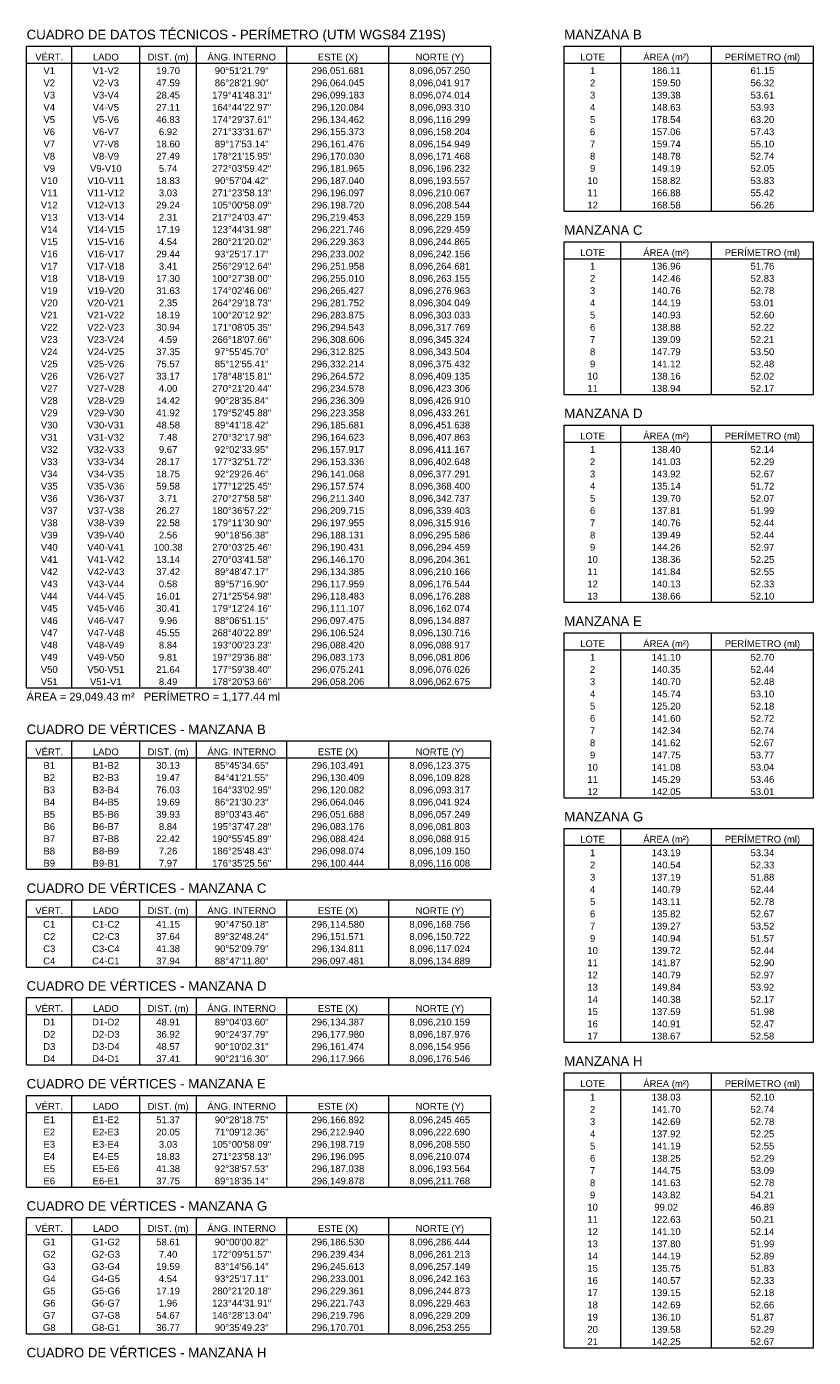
# Model space of a CAD drawing. Header units: metres. Extents: x 295850 to 310263, y 8095845 to 8104014.
# Tile 43 of 77: x 297100 to 297239, y 8096221 to 8096456. Entities that reach past the tile are written whole.
import ezdxf
from ezdxf.enums import TextEntityAlignment as Align

# ---------------------------------------------------------------- set-up
doc = ezdxf.new("R2010")
doc.units = ezdxf.units.M
doc.layers.add('CUADROS', color=7, linetype='Continuous', lineweight=13)
doc.styles.add('ARIAL', font='arial.ttf')

msp = doc.modelspace()

# ---------------------------------------------------------------- linework, layer by layer
at = {"layer": 'CUADROS'}
for p, q in [((297100.17, 8096452.48), (297182.17, 8096452.48)), ((297100.17, 8096339.08), (297100.17, 8096452.48)), ((297108.17, 8096339.08), (297108.17, 8096452.48)), ((297120.17, 8096339.08), (297120.17, 8096452.48)), ((297130.17, 8096339.08), (297130.17, 8096452.48)), ((297146.17, 8096339.08), (297146.17, 8096452.48)), ((297164.17, 8096339.08), (297164.17, 8096452.48)), ((297182.17, 8096339.08), (297182.17, 8096452.48)), ((297195.17, 8096452.48), (297239.17, 8096452.48)), ((297195.17, 8096423.32), (297195.17, 8096452.48)), ((297205.17, 8096423.32), (297205.17, 8096452.48)), ((297221.17, 8096423.32), (297221.17, 8096452.48)), ((297239.17, 8096423.32), (297239.17, 8096452.48)), ((297100.17, 8096449.48), (297182.17, 8096449.48)), ((297195.17, 8096449.48), (297239.17, 8096449.48)), ((297195.17, 8096423.32), (297239.17, 8096423.32)), ((297195.17, 8096417.92), (297239.17, 8096417.92)), ((297195.17, 8096390.92), (297195.17, 8096417.92)), ((297205.17, 8096390.92), (297205.17, 8096417.92)), ((297221.17, 8096390.92), (297221.17, 8096417.92)), ((297239.17, 8096390.92), (297239.17, 8096417.92)), ((297195.17, 8096414.92), (297239.17, 8096414.92)), ((297195.17, 8096390.92), (297239.17, 8096390.92)), ((297195.17, 8096385.52), (297239.17, 8096385.52)), ((297195.17, 8096354.2), (297195.17, 8096385.52)), ((297205.17, 8096354.2), (297205.17, 8096385.52)), ((297221.17, 8096354.2), (297221.17, 8096385.52)), ((297239.17, 8096354.2), (297239.17, 8096385.52)), ((297195.17, 8096382.52), (297239.17, 8096382.52)), ((297195.17, 8096354.2), (297239.17, 8096354.2)), ((297195.17, 8096348.8), (297239.17, 8096348.8)), ((297195.17, 8096319.64), (297195.17, 8096348.8)), ((297205.17, 8096319.64), (297205.17, 8096348.8)), ((297221.17, 8096319.64), (297221.17, 8096348.8)), ((297239.17, 8096319.64), (297239.17, 8096348.8)), ((297195.17, 8096345.8), (297239.17, 8096345.8)), ((297100.17, 8096339.08), (297182.17, 8096339.08)), ((297100.17, 8096329.68), (297182.17, 8096329.68)), ((297100.17, 8096307), (297100.17, 8096329.68)), ((297108.17, 8096307), (297108.17, 8096329.68)), ((297120.17, 8096307), (297120.17, 8096329.68)), ((297130.17, 8096307), (297130.17, 8096329.68)), ((297146.17, 8096307), (297146.17, 8096329.68)), ((297164.17, 8096307), (297164.17, 8096329.68)), ((297182.17, 8096307), (297182.17, 8096329.68)), ((297100.17, 8096326.68), (297182.17, 8096326.68)), ((297195.17, 8096319.64), (297239.17, 8096319.64)), ((297195.17, 8096314.24), (297239.17, 8096314.24)), ((297195.17, 8096276.44), (297195.17, 8096314.24)), ((297205.17, 8096276.44), (297205.17, 8096314.24)), ((297221.17, 8096276.44), (297221.17, 8096314.24)), ((297239.17, 8096276.44), (297239.17, 8096314.24)), ((297195.17, 8096311.24), (297239.17, 8096311.24)), ((297100.17, 8096307), (297182.17, 8096307)), ((297100.17, 8096301.6), (297182.17, 8096301.6)), ((297100.17, 8096289.72), (297100.17, 8096301.6)), ((297108.17, 8096289.72), (297108.17, 8096301.6)), ((297120.17, 8096289.72), (297120.17, 8096301.6)), ((297130.17, 8096289.72), (297130.17, 8096301.6)), ((297146.17, 8096289.72), (297146.17, 8096301.6)), ((297164.17, 8096289.72), (297164.17, 8096301.6)), ((297182.17, 8096289.72), (297182.17, 8096301.6)), ((297100.17, 8096298.6), (297182.17, 8096298.6)), ((297100.17, 8096289.72), (297182.17, 8096289.72)), ((297100.17, 8096284.32), (297182.17, 8096284.32)), ((297100.17, 8096272.44), (297100.17, 8096284.32)), ((297108.17, 8096272.44), (297108.17, 8096284.32)), ((297120.17, 8096272.44), (297120.17, 8096284.32)), ((297130.17, 8096272.44), (297130.17, 8096284.32)), ((297146.17, 8096272.44), (297146.17, 8096284.32)), ((297164.17, 8096272.44), (297164.17, 8096284.32)), ((297182.17, 8096272.44), (297182.17, 8096284.32)), ((297100.17, 8096281.32), (297182.17, 8096281.32)), ((297195.17, 8096276.44), (297239.17, 8096276.44)), ((297100.17, 8096272.44), (297182.17, 8096272.44)), ((297195.17, 8096271.04), (297239.17, 8096271.04)), ((297195.17, 8096222.44), (297195.17, 8096271.04)), ((297205.17, 8096222.44), (297205.17, 8096271.04)), ((297221.17, 8096222.44), (297221.17, 8096271.04)), ((297239.17, 8096222.44), (297239.17, 8096271.04)), ((297100.17, 8096267.04), (297182.17, 8096267.04)), ((297100.17, 8096250.84), (297100.17, 8096267.04)), ((297108.17, 8096250.84), (297108.17, 8096267.04)), ((297120.17, 8096250.84), (297120.17, 8096267.04)), ((297130.17, 8096250.84), (297130.17, 8096267.04)), ((297146.17, 8096250.84), (297146.17, 8096267.04)), ((297164.17, 8096250.84), (297164.17, 8096267.04)), ((297182.17, 8096250.84), (297182.17, 8096267.04)), ((297195.17, 8096268.04), (297239.17, 8096268.04)), ((297100.17, 8096264.04), (297182.17, 8096264.04)), ((297100.17, 8096250.84), (297182.17, 8096250.84)), ((297100.17, 8096245.44), (297182.17, 8096245.44)), ((297100.17, 8096224.92), (297100.17, 8096245.44)), ((297108.17, 8096224.92), (297108.17, 8096245.44)), ((297120.17, 8096224.92), (297120.17, 8096245.44)), ((297130.17, 8096224.92), (297130.17, 8096245.44)), ((297146.17, 8096224.92), (297146.17, 8096245.44)), ((297164.17, 8096224.92), (297164.17, 8096245.44)), ((297182.17, 8096224.92), (297182.17, 8096245.44)), ((297100.17, 8096242.44), (297182.17, 8096242.44)), ((297100.17, 8096224.92), (297182.17, 8096224.92)), ((297195.17, 8096222.44), (297239.17, 8096222.44))]:
    msp.add_line(p, q, dxfattribs=at)

# ---------------------------------------------------------------- texts
at = {"layer": 'CUADROS', "style": 'ARIAL'}
for s, height, p in [('CUADRO DE DATOS TÉCNICOS - PERÍMETRO (UTM WGS84 Z19S)', 1.68, (297100.17, 8096453.2)), ('MANZANA B', 1.68, (297195.17, 8096453.2)), ('MANZANA C', 1.68, (297195.17, 8096418.64)), ('MANZANA D', 1.68, (297195.17, 8096386.24)), ('MANZANA E', 1.68, (297195.17, 8096349.52)), ('ÁREA = 29,049.43 m²   PERÍMETRO = 1,177.44 ml', 1.4, (297100.17, 8096336.4)), ('CUADRO DE VÉRTICES - MANZANA B', 1.68, (297100.17, 8096330.4)), ('MANZANA G', 1.68, (297195.17, 8096314.96)), ('CUADRO DE VÉRTICES - MANZANA C', 1.68, (297100.17, 8096302.32)), ('CUADRO DE VÉRTICES - MANZANA D', 1.68, (297100.17, 8096285.04)), ('MANZANA H', 1.68, (297195.17, 8096271.76)), ('CUADRO DE VÉRTICES - MANZANA E', 1.68, (297100.17, 8096267.76)), ('CUADRO DE VÉRTICES - MANZANA G', 1.68, (297100.17, 8096246.16)), ('CUADRO DE VÉRTICES - MANZANA H', 1.68, (297100.17, 8096220.24))]:
    msp.add_text(s, height=height, dxfattribs=at).set_placement(p, align=Align.BOTTOM_LEFT)
for s, p in [('VÉRT.', (297104.17, 8096450.56)), ('LADO', (297114.17, 8096450.56)), ('DIST. (m)', (297125.17, 8096450.56)), ('ÁNG. INTERNO', (297138.17, 8096450.56)), ('ESTE (X)', (297155.17, 8096450.56)), ('NORTE (Y)', (297173.17, 8096450.56)), ('LOTE', (297200.17, 8096450.56)), ('ÁREA (m²)', (297213.17, 8096450.56)), ('PERÍMETRO (ml)', (297230.17, 8096450.56)), ('V1', (297104.17, 8096448.16)), ('V1-V2', (297114.17, 8096448.16)), ('19.70', (297125.17, 8096448.16)), ('90°51\'21.79"', (297138.17, 8096448.16)), ('296,051.681', (297155.17, 8096448.16)), ('8,096,057.250', (297173.17, 8096448.16)), ('1', (297200.17, 8096448.16)), ('186.11', (297213.17, 8096448.16)), ('61.15', (297230.17, 8096448.16)), ('V2', (297104.17, 8096446)), ('V2-V3', (297114.17, 8096446)), ('47.59', (297125.17, 8096446)), ('86°28\'21.90"', (297138.17, 8096446)), ('296,064.045', (297155.17, 8096446)), ('8,096,041.917', (297173.17, 8096446)), ('2', (297200.17, 8096446)), ('159.50', (297213.17, 8096446)), ('56.32', (297230.17, 8096446)), ('V3', (297104.17, 8096443.84)), ('V3-V4', (297114.17, 8096443.84)), ('28.45', (297125.17, 8096443.84)), ('179°41\'48.31"', (297138.17, 8096443.84)), ('296,099.183', (297155.17, 8096443.84)), ('8,096,074.014', (297173.17, 8096443.84)), ('3', (297200.17, 8096443.84)), ('139.38', (297213.17, 8096443.84)), ('53.61', (297230.17, 8096443.84)), ('V4', (297104.17, 8096441.68)), ('V4-V5', (297114.17, 8096441.68)), ('27.11', (297125.17, 8096441.68)), ('164°44\'22.97"', (297138.17, 8096441.68)), ('296,120.084', (297155.17, 8096441.68)), ('8,096,093.310', (297173.17, 8096441.68)), ('4', (297200.17, 8096441.68)), ('148.63', (297213.17, 8096441.68)), ('53.93', (297230.17, 8096441.68)), ('V5', (297104.17, 8096439.52)), ('V6', (297104.17, 8096437.36)), ('V5-V6', (297114.17, 8096439.52)), ('V6-V7', (297114.17, 8096437.36)), ('46.83', (297125.17, 8096439.52)), ('6.92', (297125.17, 8096437.36)), ('271°33\'31.67"', (297138.17, 8096437.36)), ('174°29\'37.61"', (297138.17, 8096439.52)), ('296,134.462', (297155.17, 8096439.52)), ('296,155.373', (297155.17, 8096437.36)), ('8,096,116.299', (297173.17, 8096439.52)), ('8,096,158.204', (297173.17, 8096437.36)), ('5', (297200.17, 8096439.52)), ('6', (297200.17, 8096437.36)), ('178.54', (297213.17, 8096439.52)), ('157.06', (297213.17, 8096437.36)), ('57.43', (297230.17, 8096437.36)), ('63.20', (297230.17, 8096439.52)), ('V7', (297104.17, 8096435.2)), ('V7-V8', (297114.17, 8096435.2)), ('18.60', (297125.17, 8096435.2)), ('89°17\'53.14"', (297138.17, 8096435.2)), ('296,161.476', (297155.17, 8096435.2)), ('8,096,154.949', (297173.17, 8096435.2)), ('7', (297200.17, 8096435.2)), ('159.74', (297213.17, 8096435.2)), ('55.10', (297230.17, 8096435.2)), ('V8', (297104.17, 8096433.04)), ('V8-V9', (297114.17, 8096433.04)), ('27.49', (297125.17, 8096433.04)), ('178°21\'15.95"', (297138.17, 8096433.04)), ('296,170.030', (297155.17, 8096433.04)), ('8,096,171.468', (297173.17, 8096433.04)), ('8', (297200.17, 8096433.04)), ('148.78', (297213.17, 8096433.04)), ('52.74', (297230.17, 8096433.04)), ('V9', (297104.17, 8096430.88)), ('V9-V10', (297114.17, 8096430.88)), ('5.74', (297125.17, 8096430.88)), ('272°03\'59.42"', (297138.17, 8096430.88)), ('296,181.965', (297155.17, 8096430.88)), ('8,096,196.232', (297173.17, 8096430.88)), ('9', (297200.17, 8096430.88)), ('149.19', (297213.17, 8096430.88)), ('52.05', (297230.17, 8096430.88)), ('V10', (297104.17, 8096428.72)), ('V10-V11', (297114.17, 8096428.72)), ('18.83', (297125.17, 8096428.72)), ('90°57\'04.42"', (297138.17, 8096428.72)), ('296,187.040', (297155.17, 8096428.72)), ('8,096,193.557', (297173.17, 8096428.72)), ('10', (297200.17, 8096428.72)), ('158.82', (297213.17, 8096428.72)), ('53.83', (297230.17, 8096428.72)), ('V11', (297104.17, 8096426.56)), ('V11-V12', (297114.17, 8096426.56)), ('3.03', (297125.17, 8096426.56)), ('271°23\'58.13"', (297138.17, 8096426.56)), ('296,196.097', (297155.17, 8096426.56)), ('8,096,210.067', (297173.17, 8096426.56)), ('11', (297200.17, 8096426.56)), ('166.88', (297213.17, 8096426.56)), ('55.42', (297230.17, 8096426.56)), ('V12', (297104.17, 8096424.4)), ('V12-V13', (297114.17, 8096424.4)), ('29.24', (297125.17, 8096424.4)), ('105°00\'58.09"', (297138.17, 8096424.4)), ('296,198.720', (297155.17, 8096424.4)), ('8,096,208.544', (297173.17, 8096424.4)), ('12', (297200.17, 8096424.4)), ('168.58', (297213.17, 8096424.4)), ('56.26', (297230.17, 8096424.4)), ('V13', (297104.17, 8096422.24)), ('V13-V14', (297114.17, 8096422.24)), ('2.31', (297125.17, 8096422.24)), ('217°24\'03.47"', (297138.17, 8096422.24)), ('296,219.453', (297155.17, 8096422.24)), ('8,096,229.159', (297173.17, 8096422.24)), ('V14', (297104.17, 8096420.08)), ('V14-V15', (297114.17, 8096420.08)), ('17.19', (297125.17, 8096420.08)), ('123°44\'31.98"', (297138.17, 8096420.08)), ('296,221.746', (297155.17, 8096420.08)), ('8,096,229.459', (297173.17, 8096420.08)), ('V15', (297104.17, 8096417.92)), ('V15-V16', (297114.17, 8096417.92)), ('4.54', (297125.17, 8096417.92)), ('280°21\'20.02"', (297138.17, 8096417.92)), ('296,229.363', (297155.17, 8096417.92)), ('8,096,244.865', (297173.17, 8096417.92)), ('ÁREA (m²)', (297213.17, 8096416)), ('PERÍMETRO (ml)', (297230.17, 8096416)), ('V16', (297104.17, 8096415.76)), ('V16-V17', (297114.17, 8096415.76)), ('29.44', (297125.17, 8096415.76)), ('93°25\'17.17"', (297138.17, 8096415.76)), ('296,233.002', (297155.17, 8096415.76)), ('8,096,242.156', (297173.17, 8096415.76)), ('LOTE', (297200.17, 8096416)), ('V17', (297104.17, 8096413.6)), ('V17-V18', (297114.17, 8096413.6)), ('3.41', (297125.17, 8096413.6)), ('256°29\'12.64"', (297138.17, 8096413.6)), ('100°27\'38.00"', (297138.17, 8096411.44)), ('296,251.958', (297155.17, 8096413.6)), ('8,096,264.681', (297173.17, 8096413.6)), ('1', (297200.17, 8096413.6)), ('136.96', (297213.17, 8096413.6)), ('51.76', (297230.17, 8096413.6)), ('V18', (297104.17, 8096411.44)), ('V19', (297104.17, 8096409.28)), ('V18-V19', (297114.17, 8096411.44)), ('V19-V20', (297114.17, 8096409.28)), ('31.63', (297125.17, 8096409.28)), ('17.30', (297125.17, 8096411.44)), ('174°02\'46.06"', (297138.17, 8096409.28)), ('296,255.010', (297155.17, 8096411.44)), ('296,265.427', (297155.17, 8096409.28)), ('8,096,263.155', (297173.17, 8096411.44)), ('8,096,276.963', (297173.17, 8096409.28)), ('3', (297200.17, 8096409.28)), ('2', (297200.17, 8096411.44)), ('142.46', (297213.17, 8096411.44)), ('140.76', (297213.17, 8096409.28)), ('52.83', (297230.17, 8096411.44)), ('52.78', (297230.17, 8096409.28)), ('V20', (297104.17, 8096407.12)), ('V20-V21', (297114.17, 8096407.12)), ('2.35', (297125.17, 8096407.12)), ('264°29\'18.73"', (297138.17, 8096407.12)), ('296,281.752', (297155.17, 8096407.12)), ('8,096,304.049', (297173.17, 8096407.12)), ('4', (297200.17, 8096407.12)), ('144.19', (297213.17, 8096407.12)), ('53.01', (297230.17, 8096407.12)), ('V21', (297104.17, 8096404.96)), ('V21-V22', (297114.17, 8096404.96)), ('18.19', (297125.17, 8096404.96)), ('100°20\'12.92"', (297138.17, 8096404.96)), ('296,283.875', (297155.17, 8096404.96)), ('8,096,303.033', (297173.17, 8096404.96)), ('5', (297200.17, 8096404.96)), ('140.93', (297213.17, 8096404.96)), ('52.60', (297230.17, 8096404.96)), ('V22', (297104.17, 8096402.8)), ('V22-V23', (297114.17, 8096402.8)), ('30.94', (297125.17, 8096402.8)), ('171°08\'05.35"', (297138.17, 8096402.8)), ('296,294.543', (297155.17, 8096402.8)), ('8,096,317.769', (297173.17, 8096402.8)), ('6', (297200.17, 8096402.8)), ('138.88', (297213.17, 8096402.8)), ('52.22', (297230.17, 8096402.8)), ('V23', (297104.17, 8096400.64)), ('V23-V24', (297114.17, 8096400.64)), ('4.59', (297125.17, 8096400.64)), ('266°18\'07.66"', (297138.17, 8096400.64)), ('296,308.606', (297155.17, 8096400.64)), ('8,096,345.324', (297173.17, 8096400.64)), ('7', (297200.17, 8096400.64)), ('139.09', (297213.17, 8096400.64)), ('52.21', (297230.17, 8096400.64)), ('V24', (297104.17, 8096398.48)), ('V24-V25', (297114.17, 8096398.48)), ('37.35', (297125.17, 8096398.48)), ('97°55\'45.70"', (297138.17, 8096398.48)), ('296,312.825', (297155.17, 8096398.48)), ('8,096,343.504', (297173.17, 8096398.48)), ('8', (297200.17, 8096398.48)), ('147.79', (297213.17, 8096398.48)), ('53.50', (297230.17, 8096398.48)), ('V25', (297104.17, 8096396.32)), ('V25-V26', (297114.17, 8096396.32)), ('75.57', (297125.17, 8096396.32)), ('85°12\'55.41"', (297138.17, 8096396.32)), ('296,332.214', (297155.17, 8096396.32)), ('8,096,375.432', (297173.17, 8096396.32)), ('9', (297200.17, 8096396.32)), ('141.12', (297213.17, 8096396.32)), ('52.48', (297230.17, 8096396.32)), ('V26', (297104.17, 8096394.16)), ('V26-V27', (297114.17, 8096394.16)), ('33.17', (297125.17, 8096394.16)), ('178°48\'15.81"', (297138.17, 8096394.16)), ('296,264.572', (297155.17, 8096394.16)), ('8,096,409.135', (297173.17, 8096394.16)), ('10', (297200.17, 8096394.16)), ('138.16', (297213.17, 8096394.16)), ('52.02', (297230.17, 8096394.16)), ('V27', (297104.17, 8096392)), ('V27-V28', (297114.17, 8096392)), ('4.00', (297125.17, 8096392)), ('270°21\'20.44"', (297138.17, 8096392)), ('296,234.578', (297155.17, 8096392)), ('8,096,423.306', (297173.17, 8096392)), ('11', (297200.17, 8096392)), ('138.94', (297213.17, 8096392)), ('52.17', (297230.17, 8096392)), ('V28', (297104.17, 8096389.84)), ('V28-V29', (297114.17, 8096389.84)), ('14.42', (297125.17, 8096389.84)), ('90°28\'35.84"', (297138.17, 8096389.84)), ('296,236.309', (297155.17, 8096389.84)), ('8,096,426.910', (297173.17, 8096389.84)), ('V29', (297104.17, 8096387.68)), ('V29-V30', (297114.17, 8096387.68)), ('41.92', (297125.17, 8096387.68)), ('179°52\'45.88"', (297138.17, 8096387.68)), ('296,223.358', (297155.17, 8096387.68)), ('8,096,433.261', (297173.17, 8096387.68)), ('V30', (297104.17, 8096385.52)), ('V31', (297104.17, 8096383.36)), ('V30-V31', (297114.17, 8096385.52)), ('V31-V32', (297114.17, 8096383.36)), ('48.58', (297125.17, 8096385.52)), ('7.48', (297125.17, 8096383.36)), ('270°32\'17.98"', (297138.17, 8096383.36)), ('89°41\'18.42"', (297138.17, 8096385.52)), ('296,185.681', (297155.17, 8096385.52)), ('296,164.623', (297155.17, 8096383.36)), ('8,096,451.638', (297173.17, 8096385.52)), ('8,096,407.863', (297173.17, 8096383.36)), ('LOTE', (297200.17, 8096383.6)), ('ÁREA (m²)', (297213.17, 8096383.6)), ('PERÍMETRO (ml)', (297230.17, 8096383.6)), ('V32', (297104.17, 8096381.2)), ('V32-V33', (297114.17, 8096381.2)), ('9.67', (297125.17, 8096381.2)), ('92°02\'33.95"', (297138.17, 8096381.2)), ('296,157.917', (297155.17, 8096381.2)), ('8,096,411.167', (297173.17, 8096381.2)), ('1', (297200.17, 8096381.2)), ('138.40', (297213.17, 8096381.2)), ('52.14', (297230.17, 8096381.2)), ('V33', (297104.17, 8096379.04)), ('V33-V34', (297114.17, 8096379.04)), ('28.17', (297125.17, 8096379.04)), ('177°32\'51.72"', (297138.17, 8096379.04)), ('296,153.336', (297155.17, 8096379.04)), ('8,096,402.648', (297173.17, 8096379.04)), ('2', (297200.17, 8096379.04)), ('141.03', (297213.17, 8096379.04)), ('52.29', (297230.17, 8096379.04)), ('V34', (297104.17, 8096376.88)), ('V34-V35', (297114.17, 8096376.88)), ('18.75', (297125.17, 8096376.88)), ('92°29\'26.46"', (297138.17, 8096376.88)), ('296,141.068', (297155.17, 8096376.88)), ('8,096,377.291', (297173.17, 8096376.88)), ('3', (297200.17, 8096376.88)), ('143.92', (297213.17, 8096376.88)), ('52.67', (297230.17, 8096376.88)), ('V35', (297104.17, 8096374.72)), ('V35-V36', (297114.17, 8096374.72)), ('59.58', (297125.17, 8096374.72)), ('177°12\'25.45"', (297138.17, 8096374.72)), ('296,157.574', (297155.17, 8096374.72)), ('8,096,368.400', (297173.17, 8096374.72)), ('4', (297200.17, 8096374.72)), ('135.14', (297213.17, 8096374.72)), ('51.72', (297230.17, 8096374.72)), ('V36', (297104.17, 8096372.56)), ('V36-V37', (297114.17, 8096372.56)), ('3.71', (297125.17, 8096372.56)), ('270°27\'58.58"', (297138.17, 8096372.56)), ('296,211.340', (297155.17, 8096372.56)), ('8,096,342.737', (297173.17, 8096372.56)), ('5', (297200.17, 8096372.56)), ('139.70', (297213.17, 8096372.56)), ('52.07', (297230.17, 8096372.56)), ('V37', (297104.17, 8096370.4)), ('V37-V38', (297114.17, 8096370.4)), ('26.27', (297125.17, 8096370.4)), ('180°36\'57.22"', (297138.17, 8096370.4)), ('296,209.715', (297155.17, 8096370.4)), ('8,096,339.403', (297173.17, 8096370.4)), ('6', (297200.17, 8096370.4)), ('137.81', (297213.17, 8096370.4)), ('51.99', (297230.17, 8096370.4)), ('V38', (297104.17, 8096368.24)), ('V38-V39', (297114.17, 8096368.24)), ('22.58', (297125.17, 8096368.24)), ('179°11\'30.90"', (297138.17, 8096368.24)), ('296,197.955', (297155.17, 8096368.24)), ('8,096,315.916', (297173.17, 8096368.24)), ('7', (297200.17, 8096368.24)), ('140.76', (297213.17, 8096368.24)), ('52.44', (297230.17, 8096368.24)), ('V39', (297104.17, 8096366.08)), ('V39-V40', (297114.17, 8096366.08)), ('2.56', (297125.17, 8096366.08)), ('90°18\'56.38"', (297138.17, 8096366.08)), ('296,188.131', (297155.17, 8096366.08)), ('8,096,295.586', (297173.17, 8096366.08)), ('8', (297200.17, 8096366.08)), ('139.49', (297213.17, 8096366.08)), ('52.44', (297230.17, 8096366.08)), ('V40', (297104.17, 8096363.92)), ('V40-V41', (297114.17, 8096363.92)), ('100.38', (297125.17, 8096363.92)), ('270°03\'25.46"', (297138.17, 8096363.92)), ('296,190.431', (297155.17, 8096363.92)), ('8,096,294.459', (297173.17, 8096363.92)), ('9', (297200.17, 8096363.92)), ('144.26', (297213.17, 8096363.92)), ('52.97', (297230.17, 8096363.92)), ('V41', (297104.17, 8096361.76)), ('V41-V42', (297114.17, 8096361.76)), ('13.14', (297125.17, 8096361.76)), ('270°03\'41.58"', (297138.17, 8096361.76)), ('296,146.170', (297155.17, 8096361.76)), ('8,096,204.361', (297173.17, 8096361.76)), ('10', (297200.17, 8096361.76)), ('138.36', (297213.17, 8096361.76)), ('52.25', (297230.17, 8096361.76)), ('V42', (297104.17, 8096359.6)), ('V43', (297104.17, 8096357.44)), ('V42-V43', (297114.17, 8096359.6)), ('V43-V44', (297114.17, 8096357.44)), ('37.42', (297125.17, 8096359.6)), ('0.58', (297125.17, 8096357.44)), ('89°48\'47.17"', (297138.17, 8096359.6)), ('89°57\'16.90"', (297138.17, 8096357.44)), ('296,134.385', (297155.17, 8096359.6)), ('296,117.959', (297155.17, 8096357.44)), ('8,096,210.166', (297173.17, 8096359.6)), ('8,096,176.544', (297173.17, 8096357.44)), ('11', (297200.17, 8096359.6)), ('12', (297200.17, 8096357.44)), ('141.84', (297213.17, 8096359.6)), ('140.13', (297213.17, 8096357.44)), ('52.55', (297230.17, 8096359.6)), ('52.33', (297230.17, 8096357.44)), ('V44', (297104.17, 8096355.28)), ('V44-V45', (297114.17, 8096355.28)), ('16.01', (297125.17, 8096355.28)), ('271°25\'54.98"', (297138.17, 8096355.28)), ('296,118.483', (297155.17, 8096355.28)), ('8,096,176.288', (297173.17, 8096355.28)), ('13', (297200.17, 8096355.28)), ('138.66', (297213.17, 8096355.28)), ('52.10', (297230.17, 8096355.28)), ('V45', (297104.17, 8096353.12)), ('V45-V46', (297114.17, 8096353.12)), ('30.41', (297125.17, 8096353.12)), ('179°12\'24.16"', (297138.17, 8096353.12)), ('296,111.107', (297155.17, 8096353.12)), ('8,096,162.074', (297173.17, 8096353.12)), ('V46', (297104.17, 8096350.96)), ('V46-V47', (297114.17, 8096350.96)), ('9.96', (297125.17, 8096350.96)), ('88°06\'51.15"', (297138.17, 8096350.96)), ('296,097.475', (297155.17, 8096350.96)), ('8,096,134.887', (297173.17, 8096350.96)), ('V47', (297104.17, 8096348.8)), ('V47-V48', (297114.17, 8096348.8)), ('45.55', (297125.17, 8096348.8)), ('268°40\'22.89"', (297138.17, 8096348.8)), ('296,106.524', (297155.17, 8096348.8)), ('8,096,130.716', (297173.17, 8096348.8)), ('V48', (297104.17, 8096346.64)), ('V48-V49', (297114.17, 8096346.64)), ('8.84', (297125.17, 8096346.64)), ('193°00\'23.23"', (297138.17, 8096346.64)), ('296,088.420', (297155.17, 8096346.64)), ('8,096,088.917', (297173.17, 8096346.64)), ('LOTE', (297200.17, 8096346.88)), ('ÁREA (m²)', (297213.17, 8096346.88)), ('PERÍMETRO (ml)', (297230.17, 8096346.88)), ('V49', (297104.17, 8096344.48)), ('V49-V50', (297114.17, 8096344.48)), ('9.81', (297125.17, 8096344.48)), ('197°29\'36.88"', (297138.17, 8096344.48)), ('296,083.173', (297155.17, 8096344.48)), ('8,096,081.806', (297173.17, 8096344.48)), ('1', (297200.17, 8096344.48)), ('141.10', (297213.17, 8096344.48)), ('52.70', (297230.17, 8096344.48)), ('V50', (297104.17, 8096342.32)), ('V50-V51', (297114.17, 8096342.32)), ('21.64', (297125.17, 8096342.32)), ('177°59\'38.40"', (297138.17, 8096342.32)), ('296,075.241', (297155.17, 8096342.32)), ('8,096,076.026', (297173.17, 8096342.32)), ('2', (297200.17, 8096342.32)), ('140.35', (297213.17, 8096342.32)), ('52.44', (297230.17, 8096342.32)), ('V51', (297104.17, 8096340.16)), ('V51-V1', (297114.17, 8096340.16)), ('8.49', (297125.17, 8096340.16)), ('178°20\'53.66"', (297138.17, 8096340.16)), ('296,058.206', (297155.17, 8096340.16)), ('8,096,062.675', (297173.17, 8096340.16)), ('3', (297200.17, 8096340.16)), ('140.70', (297213.17, 8096340.16)), ('52.48', (297230.17, 8096340.16)), ('4', (297200.17, 8096338)), ('145.74', (297213.17, 8096338)), ('53.10', (297230.17, 8096338)), ('5', (297200.17, 8096335.84)), ('125.20', (297213.17, 8096335.84)), ('52.18', (297230.17, 8096335.84)), ('7', (297200.17, 8096331.52)), ('6', (297200.17, 8096333.68)), ('141.60', (297213.17, 8096333.68)), ('142.34', (297213.17, 8096331.52)), ('52.72', (297230.17, 8096333.68)), ('52.74', (297230.17, 8096331.52)), ('8', (297200.17, 8096329.36)), ('141.62', (297213.17, 8096329.36)), ('52.67', (297230.17, 8096329.36)), ('VÉRT.', (297104.17, 8096327.76)), ('LADO', (297114.17, 8096327.76)), ('DIST. (m)', (297125.17, 8096327.76)), ('ÁNG. INTERNO', (297138.17, 8096327.76)), ('ESTE (X)', (297155.17, 8096327.76)), ('NORTE (Y)', (297173.17, 8096327.76)), ('9', (297200.17, 8096327.2)), ('147.75', (297213.17, 8096327.2)), ('53.77', (297230.17, 8096327.2)), ('B1', (297104.17, 8096325.36)), ('B1-B2', (297114.17, 8096325.36)), ('30.13', (297125.17, 8096325.36)), ('85°45\'34.65"', (297138.17, 8096325.36)), ('296,103.491', (297155.17, 8096325.36)), ('8,096,123.375', (297173.17, 8096325.36)), ('10', (297200.17, 8096325.04)), ('141.08', (297213.17, 8096325.04)), ('53.04', (297230.17, 8096325.04)), ('B2', (297104.17, 8096323.2)), ('B2-B3', (297114.17, 8096323.2)), ('19.47', (297125.17, 8096323.2)), ('84°41\'21.55"', (297138.17, 8096323.2)), ('296,130.409', (297155.17, 8096323.2)), ('8,096,109.828', (297173.17, 8096323.2)), ('11', (297200.17, 8096322.88)), ('145.29', (297213.17, 8096322.88)), ('53.46', (297230.17, 8096322.88)), ('B3', (297104.17, 8096321.04)), ('B3-B4', (297114.17, 8096321.04)), ('76.03', (297125.17, 8096321.04)), ('164°33\'02.95"', (297138.17, 8096321.04)), ('296,120.082', (297155.17, 8096321.04)), ('8,096,093.317', (297173.17, 8096321.04)), ('12', (297200.17, 8096320.72)), ('142.05', (297213.17, 8096320.72)), ('53.01', (297230.17, 8096320.72)), ('B4', (297104.17, 8096318.88)), ('B4-B5', (297114.17, 8096318.88)), ('19.69', (297125.17, 8096318.88)), ('86°21\'30.23"', (297138.17, 8096318.88)), ('296,064.046', (297155.17, 8096318.88)), ('8,096,041.924', (297173.17, 8096318.88)), ('B5', (297104.17, 8096316.72)), ('B5-B6', (297114.17, 8096316.72)), ('39.93', (297125.17, 8096316.72)), ('89°03\'43.46"', (297138.17, 8096316.72)), ('296,051.688', (297155.17, 8096316.72)), ('8,096,057.249', (297173.17, 8096316.72)), ('B6', (297104.17, 8096314.56)), ('B6-B7', (297114.17, 8096314.56)), ('8.84', (297125.17, 8096314.56)), ('195°37\'47.28"', (297138.17, 8096314.56)), ('296,083.176', (297155.17, 8096314.56)), ('8,096,081.803', (297173.17, 8096314.56)), ('ÁREA (m²)', (297213.17, 8096312.32)), ('PERÍMETRO (ml)', (297230.17, 8096312.32)), ('B7', (297104.17, 8096312.4)), ('B7-B8', (297114.17, 8096312.4)), ('22.42', (297125.17, 8096312.4)), ('190°55\'45.89"', (297138.17, 8096312.4)), ('296,088.424', (297155.17, 8096312.4)), ('8,096,088.915', (297173.17, 8096312.4)), ('LOTE', (297200.17, 8096312.32)), ('B8', (297104.17, 8096310.24)), ('B9', (297104.17, 8096308.08)), ('B8-B9', (297114.17, 8096310.24)), ('B9-B1', (297114.17, 8096308.08)), ('7.26', (297125.17, 8096310.24)), ('7.97', (297125.17, 8096308.08)), ('186°25\'48.43"', (297138.17, 8096310.24)), ('176°35\'25.56"', (297138.17, 8096308.08)), ('296,098.074', (297155.17, 8096310.24)), ('296,100.444', (297155.17, 8096308.08)), ('8,096,109.150', (297173.17, 8096310.24)), ('8,096,116.008', (297173.17, 8096308.08)), ('1', (297200.17, 8096309.92)), ('143.19', (297213.17, 8096309.92)), ('53.34', (297230.17, 8096309.92)), ('2', (297200.17, 8096307.76)), ('140.54', (297213.17, 8096307.76)), ('52.33', (297230.17, 8096307.76)), ('4', (297200.17, 8096303.44)), ('3', (297200.17, 8096305.6)), ('137.19', (297213.17, 8096305.6)), ('140.79', (297213.17, 8096303.44)), ('51.88', (297230.17, 8096305.6)), ('52.44', (297230.17, 8096303.44)), ('5', (297200.17, 8096301.28)), ('143.11', (297213.17, 8096301.28)), ('52.78', (297230.17, 8096301.28)), ('VÉRT.', (297104.17, 8096299.68)), ('LADO', (297114.17, 8096299.68)), ('DIST. (m)', (297125.17, 8096299.68)), ('ÁNG. INTERNO', (297138.17, 8096299.68)), ('ESTE (X)', (297155.17, 8096299.68)), ('NORTE (Y)', (297173.17, 8096299.68)), ('6', (297200.17, 8096299.12)), ('135.82', (297213.17, 8096299.12)), ('52.67', (297230.17, 8096299.12)), ('C1', (297104.17, 8096297.28)), ('C1-C2', (297114.17, 8096297.28)), ('41.15', (297125.17, 8096297.28)), ('90°47\'50.18"', (297138.17, 8096297.28)), ('296,114.580', (297155.17, 8096297.28)), ('8,096,168.756', (297173.17, 8096297.28)), ('7', (297200.17, 8096296.96)), ('139.27', (297213.17, 8096296.96)), ('53.52', (297230.17, 8096296.96)), ('C2', (297104.17, 8096295.12)), ('C2-C3', (297114.17, 8096295.12)), ('37.64', (297125.17, 8096295.12)), ('89°32\'48.24"', (297138.17, 8096295.12)), ('296,151.571', (297155.17, 8096295.12)), ('8,096,150.722', (297173.17, 8096295.12)), ('9', (297200.17, 8096294.8)), ('140.94', (297213.17, 8096294.8)), ('51.57', (297230.17, 8096294.8)), ('C3', (297104.17, 8096292.96)), ('C3-C4', (297114.17, 8096292.96)), ('41.38', (297125.17, 8096292.96)), ('90°52\'09.79"', (297138.17, 8096292.96)), ('296,134.811', (297155.17, 8096292.96)), ('8,096,117.024', (297173.17, 8096292.96)), ('10', (297200.17, 8096292.64)), ('139.72', (297213.17, 8096292.64)), ('52.44', (297230.17, 8096292.64)), ('C4', (297104.17, 8096290.8)), ('C4-C1', (297114.17, 8096290.8)), ('37.94', (297125.17, 8096290.8)), ('88°47\'11.80"', (297138.17, 8096290.8)), ('296,097.481', (297155.17, 8096290.8)), ('8,096,134.889', (297173.17, 8096290.8)), ('11', (297200.17, 8096290.48)), ('141.87', (297213.17, 8096290.48)), ('52.90', (297230.17, 8096290.48)), ('12', (297200.17, 8096288.32)), ('140.79', (297213.17, 8096288.32)), ('52.97', (297230.17, 8096288.32)), ('13', (297200.17, 8096286.16)), ('149.84', (297213.17, 8096286.16)), ('53.92', (297230.17, 8096286.16)), ('VÉRT.', (297104.17, 8096282.4)), ('LADO', (297114.17, 8096282.4)), ('DIST. (m)', (297125.17, 8096282.4)), ('ÁNG. INTERNO', (297138.17, 8096282.4)), ('ESTE (X)', (297155.17, 8096282.4)), ('NORTE (Y)', (297173.17, 8096282.4)), ('14', (297200.17, 8096284)), ('140.38', (297213.17, 8096284)), ('52.17', (297230.17, 8096284)), ('D1', (297104.17, 8096280)), ('D1-D2', (297114.17, 8096280)), ('48.91', (297125.17, 8096280)), ('89°04\'03.60"', (297138.17, 8096280)), ('296,134.387', (297155.17, 8096280)), ('8,096,210.159', (297173.17, 8096280)), ('15', (297200.17, 8096281.84)), ('137.59', (297213.17, 8096281.84)), ('51.98', (297230.17, 8096281.84)), ('D2', (297104.17, 8096277.84)), ('D2-D3', (297114.17, 8096277.84)), ('36.92', (297125.17, 8096277.84)), ('90°24\'37.79"', (297138.17, 8096277.84)), ('296,177.980', (297155.17, 8096277.84)), ('8,096,187.976', (297173.17, 8096277.84)), ('16', (297200.17, 8096279.68)), ('17', (297200.17, 8096277.52)), ('140.91', (297213.17, 8096279.68)), ('138.67', (297213.17, 8096277.52)), ('52.47', (297230.17, 8096279.68)), ('52.58', (297230.17, 8096277.52)), ('D3', (297104.17, 8096275.68)), ('D3-D4', (297114.17, 8096275.68)), ('48.57', (297125.17, 8096275.68)), ('90°10\'02.31"', (297138.17, 8096275.68)), ('296,161.474', (297155.17, 8096275.68)), ('8,096,154.956', (297173.17, 8096275.68)), ('D4', (297104.17, 8096273.52)), ('D4-D1', (297114.17, 8096273.52)), ('37.41', (297125.17, 8096273.52)), ('90°21\'16.30"', (297138.17, 8096273.52)), ('296,117.966', (297155.17, 8096273.52)), ('8,096,176.546', (297173.17, 8096273.52)), ('LOTE', (297200.17, 8096269.12)), ('ÁREA (m²)', (297213.17, 8096269.12)), ('PERÍMETRO (ml)', (297230.17, 8096269.12)), ('1', (297200.17, 8096266.72)), ('138.03', (297213.17, 8096266.72)), ('52.10', (297230.17, 8096266.72)), ('VÉRT.', (297104.17, 8096265.12)), ('LADO', (297114.17, 8096265.12)), ('DIST. (m)', (297125.17, 8096265.12)), ('ÁNG. INTERNO', (297138.17, 8096265.12)), ('ESTE (X)', (297155.17, 8096265.12)), ('NORTE (Y)', (297173.17, 8096265.12)), ('2', (297200.17, 8096264.56)), ('141.70', (297213.17, 8096264.56)), ('52.74', (297230.17, 8096264.56)), ('E1', (297104.17, 8096262.72)), ('E1-E2', (297114.17, 8096262.72)), ('51.37', (297125.17, 8096262.72)), ('90°28\'18.75"', (297138.17, 8096262.72)), ('296,166.892', (297155.17, 8096262.72)), ('8,096,245.465', (297173.17, 8096262.72)), ('3', (297200.17, 8096262.4)), ('142.69', (297213.17, 8096262.4)), ('52.78', (297230.17, 8096262.4)), ('E2', (297104.17, 8096260.56)), ('E2-E3', (297114.17, 8096260.56)), ('20.05', (297125.17, 8096260.56)), ('71°09\'12.36"', (297138.17, 8096260.56)), ('296,212.940', (297155.17, 8096260.56)), ('8,096,222.690', (297173.17, 8096260.56)), ('4', (297200.17, 8096260.24)), ('137.92', (297213.17, 8096260.24)), ('52.25', (297230.17, 8096260.24)), ('E3', (297104.17, 8096258.4)), ('E3-E4', (297114.17, 8096258.4)), ('18.83', (297125.17, 8096256.24)), ('3.03', (297125.17, 8096258.4)), ('271°23\'58.13"', (297138.17, 8096256.24)), ('105°00\'58.09"', (297138.17, 8096258.4)), ('296,198.719', (297155.17, 8096258.4)), ('296,196.095', (297155.17, 8096256.24)), ('8,096,208.550', (297173.17, 8096258.4)), ('8,096,210.074', (297173.17, 8096256.24)), ('5', (297200.17, 8096258.08)), ('141.19', (297213.17, 8096258.08)), ('52.55', (297230.17, 8096258.08)), ('E4', (297104.17, 8096256.24)), ('E5', (297104.17, 8096254.08)), ('E4-E5', (297114.17, 8096256.24)), ('E5-E6', (297114.17, 8096254.08)), ('41.38', (297125.17, 8096254.08)), ('92°38\'57.53"', (297138.17, 8096254.08)), ('296,187.038', (297155.17, 8096254.08)), ('8,096,193.564', (297173.17, 8096254.08)), ('6', (297200.17, 8096255.92)), ('138.25', (297213.17, 8096255.92)), ('52.29', (297230.17, 8096255.92)), ('E6', (297104.17, 8096251.92)), ('E6-E1', (297114.17, 8096251.92)), ('37.75', (297125.17, 8096251.92)), ('89°18\'35.14"', (297138.17, 8096251.92)), ('296,149.878', (297155.17, 8096251.92)), ('8,096,211.768', (297173.17, 8096251.92)), ('7', (297200.17, 8096253.76)), ('8', (297200.17, 8096251.6)), ('144.75', (297213.17, 8096253.76)), ('141.63', (297213.17, 8096251.6)), ('53.09', (297230.17, 8096253.76)), ('52.78', (297230.17, 8096251.6)), ('9', (297200.17, 8096249.44)), ('143.82', (297213.17, 8096249.44)), ('54.21', (297230.17, 8096249.44)), ('10', (297200.17, 8096247.28)), ('99.02', (297213.17, 8096247.28)), ('46.89', (297230.17, 8096247.28)), ('11', (297200.17, 8096245.12)), ('122.63', (297213.17, 8096245.12)), ('50.21', (297230.17, 8096245.12)), ('VÉRT.', (297104.17, 8096243.52)), ('LADO', (297114.17, 8096243.52)), ('DIST. (m)', (297125.17, 8096243.52)), ('ÁNG. INTERNO', (297138.17, 8096243.52)), ('ESTE (X)', (297155.17, 8096243.52)), ('NORTE (Y)', (297173.17, 8096243.52)), ('12', (297200.17, 8096242.96)), ('141.10', (297213.17, 8096242.96)), ('52.14', (297230.17, 8096242.96)), ('G1', (297104.17, 8096241.12)), ('G1-G2', (297114.17, 8096241.12)), ('58.61', (297125.17, 8096241.12)), ('90°00\'00.82"', (297138.17, 8096241.12)), ('296,186.530', (297155.17, 8096241.12)), ('8,096,286.444', (297173.17, 8096241.12)), ('13', (297200.17, 8096240.8)), ('137.80', (297213.17, 8096240.8)), ('51.99', (297230.17, 8096240.8)), ('G2', (297104.17, 8096238.96)), ('G2-G3', (297114.17, 8096238.96)), ('7.40', (297125.17, 8096238.96)), ('172°09\'51.57"', (297138.17, 8096238.96)), ('296,239.434', (297155.17, 8096238.96)), ('8,096,261.213', (297173.17, 8096238.96)), ('14', (297200.17, 8096238.64)), ('144.19', (297213.17, 8096238.64)), ('52.89', (297230.17, 8096238.64)), ('G3', (297104.17, 8096236.8)), ('G3-G4', (297114.17, 8096236.8)), ('19.59', (297125.17, 8096236.8)), ('83°14\'56.14"', (297138.17, 8096236.8)), ('296,245.613', (297155.17, 8096236.8)), ('8,096,257.149', (297173.17, 8096236.8)), ('15', (297200.17, 8096236.48)), ('135.75', (297213.17, 8096236.48)), ('51.83', (297230.17, 8096236.48)), ('G4', (297104.17, 8096234.64)), ('G4-G5', (297114.17, 8096234.64)), ('4.54', (297125.17, 8096234.64)), ('93°25\'17.11"', (297138.17, 8096234.64)), ('296,233.001', (297155.17, 8096234.64)), ('8,096,242.163', (297173.17, 8096234.64)), ('16', (297200.17, 8096234.32)), ('140.57', (297213.17, 8096234.32)), ('52.33', (297230.17, 8096234.32)), ('G5', (297104.17, 8096232.48)), ('G5-G6', (297114.17, 8096232.48)), ('17.19', (297125.17, 8096232.48)), ('280°21\'20.18"', (297138.17, 8096232.48)), ('123°44\'31.91"', (297138.17, 8096230.32)), ('296,229.361', (297155.17, 8096232.48)), ('8,096,244.873', (297173.17, 8096232.48)), ('17', (297200.17, 8096232.16)), ('139.15', (297213.17, 8096232.16)), ('52.18', (297230.17, 8096232.16)), ('G6', (297104.17, 8096230.32)), ('G7', (297104.17, 8096228.16)), ('G6-G7', (297114.17, 8096230.32)), ('G7-G8', (297114.17, 8096228.16)), ('54.67', (297125.17, 8096228.16)), ('1.96', (297125.17, 8096230.32)), ('146°28\'13.04"', (297138.17, 8096228.16)), ('296,221.743', (297155.17, 8096230.32)), ('296,219.796', (297155.17, 8096228.16)), ('8,096,229.463', (297173.17, 8096230.32)), ('8,096,229.209', (297173.17, 8096228.16)), ('18', (297200.17, 8096230)), ('142.69', (297213.17, 8096230)), ('52.66', (297230.17, 8096230)), ('G8', (297104.17, 8096226)), ('G8-G1', (297114.17, 8096226)), ('36.77', (297125.17, 8096226)), ('90°35\'49.23"', (297138.17, 8096226)), ('296,170.701', (297155.17, 8096226)), ('8,096,253.255', (297173.17, 8096226)), ('20', (297200.17, 8096225.68)), ('19', (297200.17, 8096227.84)), ('136.10', (297213.17, 8096227.84)), ('139.58', (297213.17, 8096225.68)), ('51.87', (297230.17, 8096227.84)), ('52.29', (297230.17, 8096225.68)), ('21', (297200.17, 8096223.52)), ('142.25', (297213.17, 8096223.52)), ('52.67', (297230.17, 8096223.52))]:
    msp.add_text(s, height=1.2, dxfattribs=at).set_placement(p, align=Align.MIDDLE_CENTER)

doc.saveas('drawing.dxf')
